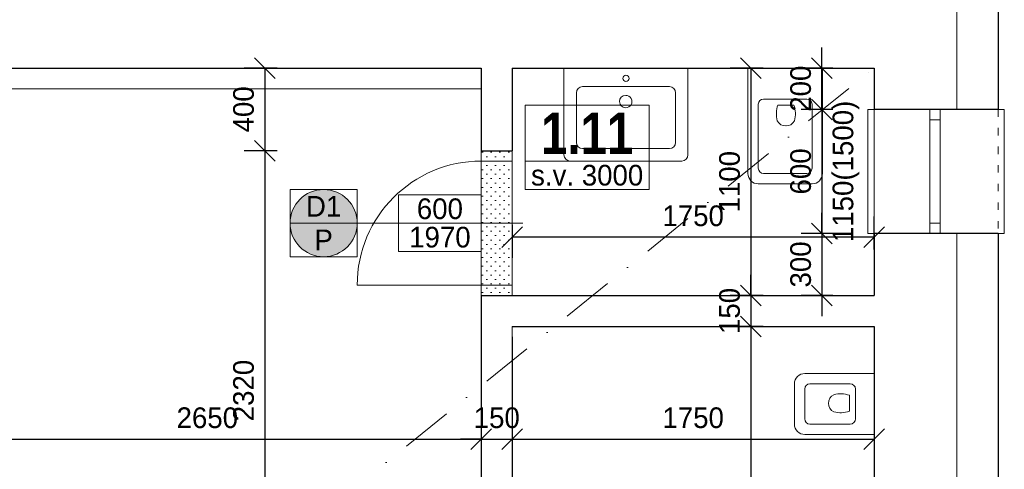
# Model space of a CAD drawing. Header units: millimetres. Extents: x -65956 to 5894746, y -14679 to 163521.
# Tile 36 of 89: x -40239 to -35476, y 32586 to 34761. Entities that reach past the tile are written whole.
import ezdxf

# ---------------------------------------------------------------- set-up
doc = ezdxf.new("R2010")
doc.units = ezdxf.units.MM
doc.linetypes.add('__$$DASHDOT$$', pattern=[10.01, 5, -2.5, 0.01, -2.5])
doc.linetypes.add('ACAD_ISO03W100', pattern=[30, 12, -18])
doc.layers.get('0').update_dxf_attribs({"lineweight": 5})
doc.layers.get('Defpoints').update_dxf_attribs({"color": 2, "lineweight": 30})
doc.layers.add('- pomocna', color=232, linetype='Continuous', lineweight=0, plot=False)
for name, color, linetype, lineweight in [('- zariadenie', 30, 'Continuous', 0), ('H popisky', 30, 'Continuous', 25), ('H stavba', 82, 'Continuous', 30), ('KOTY', 51, 'Continuous', 5), ('m_popis', 7, 'Continuous', 0), ('otvor', 163, 'Continuous', 5), ('RE-nove', 10, 'Continuous', 0), ('Tč stavba', 7, 'ACAD_ISO03W100', 5), ('VT kóty', 51, 'Continuous', 5), ('VT sanita', 210, 'Continuous', 5)]:
    doc.layers.add(name, color=color, linetype=linetype, lineweight=lineweight)
doc.styles.add('1-100_te_2mm_200', font='technic_.ttf', dxfattribs={"height": 200})
doc.styles.add('1-20_ce_5mm_100', font='GOTHIC.TTF', dxfattribs={"height": 100})
doc.styles.add('1-50_ce_2mm_100', font='GOTHIC.TTF', dxfattribs={"height": 100})
doc.dimstyles.new('technic_1-100', dxfattribs={"dimtxt": 200, "dimasz": 240, "dimexe": 300, "dimexo": 200, "dimgap": 100, "dimtad": 1, "dimdec": 1, "dimrnd": 0.5, "dimtxsty": '1-100_te_2mm_200', "dimblk": 'OBLIQUE', "dimcen": 2.5, "dimclrd": 256, "dimclrt": 256, "dimadec": 0, "dimazin": 0, "dimtfac": 1, "dimtdec": 1, "dimtix": 1, "dimtmove": 1, "dimatfit": 3, "dimldrblk": 'OBLIQUE', "dimfxl": 400, "dimfxlon": 1, "dimarcsym": 0})

# ---------------------------------------------------------------- blocks, each defined once
blk = doc.blocks.new('_Oblique')
at = {"color": 0, "linetype": 'ByBlock', "lineweight": -2}
blk.add_line((-0.5, -0.5), (0.5, 0.5), dxfattribs=at)
blk = doc.blocks.new('*D550')
at = {"layer": 'Defpoints', "color": 0, "transparency": 16777216}
for p in [(-37856, 34127), (-37856, 33709.2), (-36106, 33427)]:
    blk.add_point(p, dxfattribs=at)
at = {"layer": 'KOTY', "color": 0, "lineweight": -2, "transparency": 16777216}
for p, q in [((-37856, 33769.2), (-37856, 33609.2)), ((-36106, 33649.2), (-36106, 33809.2))]:
    blk.add_line(p, q, dxfattribs=at)
at = {"layer": 'KOTY', "lineweight": -2, "transparency": 16777216}
blk.add_line((-36106, 33709.2), (-37856, 33709.2), dxfattribs=at)
at = {"layer": 'KOTY', "lineweight": -2, "transparency": 16777216, "xscale": 100, "yscale": 100, "zscale": 100, "rotation": 180}
blk.add_blockref('_Oblique', (-37856, 33709.2), dxfattribs=at)
at = {"layer": 'KOTY', "lineweight": -2, "transparency": 16777216, "xscale": 100, "yscale": 100, "zscale": 100}
blk.add_blockref('_Oblique', (-36106, 33709.2), dxfattribs=at)
at = {"layer": 'KOTY', "transparency": 16777216, "insert": (-36981, 33811.7), "char_height": 100, "attachment_point": 5, "style": '1-20_ce_5mm_100'}
blk.add_mtext('1750', dxfattribs=at)
blk = doc.blocks.new('*D551')
at = {"layer": 'Defpoints', "color": 0, "transparency": 16777216}
for p in [(-36358.2, 34527), (-36106, 34527), (-36106, 34327)]:
    blk.add_point(p, dxfattribs=at)
at = {"layer": 'KOTY', "lineweight": -2, "transparency": 16777216}
for p, q in [((-36358.2, 34527), (-36358.2, 34627)), ((-36358.2, 34327), (-36358.2, 34527)), ((-36358.2, 34327), (-36358.2, 34227))]:
    blk.add_line(p, q, dxfattribs=at)
at = {"layer": 'KOTY', "color": 0, "lineweight": -2, "transparency": 16777216}
for p, q in [((-36306, 34527), (-36458.2, 34527)), ((-36306, 34327), (-36458.2, 34327))]:
    blk.add_line(p, q, dxfattribs=at)
at = {"layer": 'KOTY', "lineweight": -2, "transparency": 16777216, "xscale": 100, "yscale": 100, "zscale": 100}
for p, rotation in [((-36358.2, 34527), 270), ((-36358.2, 34327), 90)]:
    blk.add_blockref('_Oblique', p, dxfattribs=dict(at, rotation=rotation))
at = {"layer": 'KOTY', "transparency": 16777216, "insert": (-36460.7, 34427), "char_height": 100, "attachment_point": 5, "rotation": 90, "style": '1-20_ce_5mm_100'}
blk.add_mtext('200', dxfattribs=at)
blk = doc.blocks.new('*D552')
at = {"layer": 'Defpoints', "color": 0, "transparency": 16777216}
for p in [(-36106, 34327), (-36358.2, 33727), (-36106, 33727)]:
    blk.add_point(p, dxfattribs=at)
at = {"layer": 'KOTY', "lineweight": -2, "transparency": 16777216}
for p, q in [((-36358.2, 34327), (-36358.2, 34427)), ((-36358.2, 34327), (-36358.2, 33727)), ((-36358.2, 33727), (-36358.2, 33627))]:
    blk.add_line(p, q, dxfattribs=at)
at = {"layer": 'KOTY', "color": 0, "lineweight": -2, "transparency": 16777216}
for p, q in [((-36306, 34327), (-36458.2, 34327)), ((-36306, 33727), (-36458.2, 33727))]:
    blk.add_line(p, q, dxfattribs=at)
at = {"layer": 'KOTY', "lineweight": -2, "transparency": 16777216, "xscale": 100, "yscale": 100, "zscale": 100}
for p, rotation in [((-36358.2, 34327), 270), ((-36358.2, 33727), 90)]:
    blk.add_blockref('_Oblique', p, dxfattribs=dict(at, rotation=rotation))
at = {"layer": 'KOTY', "transparency": 16777216, "char_height": 100, "attachment_point": 5, "rotation": 90, "style": '1-20_ce_5mm_100'}
for s, insert in [('1150(1500)', (-36241.5, 34027)), ('600', (-36460.7, 34027))]:
    blk.add_mtext(s, dxfattribs=dict(at, insert=insert))
blk = doc.blocks.new('*D553')
at = {"layer": 'Defpoints', "color": 0, "transparency": 16777216}
for p in [(-36106, 33727), (-36358.2, 33427), (-36106, 33427)]:
    blk.add_point(p, dxfattribs=at)
at = {"layer": 'KOTY', "lineweight": -2, "transparency": 16777216}
for p, q in [((-36358.2, 33727), (-36358.2, 33827)), ((-36358.2, 33727), (-36358.2, 33427)), ((-36358.2, 33427), (-36358.2, 33327))]:
    blk.add_line(p, q, dxfattribs=at)
at = {"layer": 'KOTY', "color": 0, "lineweight": -2, "transparency": 16777216}
for p, q in [((-36306, 33727), (-36458.2, 33727)), ((-36306, 33427), (-36458.2, 33427))]:
    blk.add_line(p, q, dxfattribs=at)
at = {"layer": 'KOTY', "lineweight": -2, "transparency": 16777216, "xscale": 100, "yscale": 100, "zscale": 100}
for p, rotation in [((-36358.2, 33727), 270), ((-36358.2, 33427), 90)]:
    blk.add_blockref('_Oblique', p, dxfattribs=dict(at, rotation=rotation))
at = {"layer": 'KOTY', "transparency": 16777216, "insert": (-36460.7, 33577), "char_height": 100, "attachment_point": 5, "rotation": 90, "style": '1-20_ce_5mm_100'}
blk.add_mtext('300', dxfattribs=at)
blk = doc.blocks.new('sfdgfdgfdg')
at = {"layer": '- zariadenie'}
for p, q in [((1161908.6, -607680.5), (1162418.7, -607680.5)), ((1162418.7, -607680.5), (1162418.7, -608040.5)), ((1161858.6, -607990.5), (1161858.6, -607730.5)), ((1161933.6, -607730.5), (1162243.7, -607730.5)), ((1161908.6, -607965.5), (1161908.6, -607755.5)), ((1162268.7, -607965.5), (1162268.7, -607755.5)), ((1162239.6, -607864), (1162239.6, -607825.3)), ((1162239.6, -607864), (1162239.6, -607902.6)), ((1162243.7, -607990.5), (1161933.6, -607990.5)), ((1162418.7, -608040.5), (1161908.6, -608040.5))]:
    blk.add_line(p, q, dxfattribs=at)
for centre, radius, start, end in [((1161908.6, -607730.5), 50, 90, 180), ((1161933.6, -607755.5), 25, 90, 180), ((1162243.7, -607755.5), 25, 0, 90), ((1162180.5, -607860.5), 41.5, 113.5039, 185.7802), ((1162197.1, -607943.6), 125.7, 70.245, 105.3461), ((1162180.5, -607867.4), 41.5, 174.2198, 246.4961), ((1162197.1, -607784.3), 125.7, 254.654, 289.755), ((1161933.6, -607965.5), 25, 180, 270), ((1162243.7, -607965.5), 25, 270, 0), ((1161908.6, -607990.5), 50, 180, 270)]:
    blk.add_arc(centre, radius, start, end, dxfattribs=at)
blk = doc.blocks.new('u 600x450')
for p, q in [((300, 0), (-300, 0)), ((-300, 0), (-300, -420)), ((300, -420), (300, 0)), ((210, -90), (-210, -90)), ((-240, -120), (-240, -360)), ((240, -360), (240, -120)), ((-210, -390), (210, -390)), ((-270, -450), (270, -450))]:
    blk.add_line(p, q)
blk.add_circle((0, -50), 15)
for centre, start, end in [((-210, -120), 90, 180), ((210, -120), 360, 90), ((-210, -360), 180, 270), ((210, -360), 270, 360), ((-270, -420), 180, 270), ((270, -420), 270, 360)]:
    blk.add_arc(centre, 30, start, end)
for start_param, end_param in [(4.457203, 7.598795), (1.31561, 4.457203)]:
    blk.add_ellipse((-1.3, -162.4), major_axis=(-29, -7.6), ratio=1, start_param=start_param, end_param=end_param)
blk = doc.blocks.new('*D556')
at = {"layer": 'Defpoints', "color": 0, "transparency": 16777216}
for p in [(-36106, 33277), (-37856, 33227), (-36106, 32732.4)]:
    blk.add_point(p, dxfattribs=at)
at = {"layer": 'KOTY', "color": 0, "lineweight": -2, "transparency": 16777216}
for p, q in [((-37856, 32792.4), (-37856, 32632.4)), ((-36106, 32792.4), (-36106, 32632.4))]:
    blk.add_line(p, q, dxfattribs=at)
at = {"layer": 'KOTY', "lineweight": -2, "transparency": 16777216}
blk.add_line((-37856, 32732.4), (-36106, 32732.4), dxfattribs=at)
at = {"layer": 'KOTY', "lineweight": -2, "transparency": 16777216, "xscale": 100, "yscale": 100, "zscale": 100, "rotation": 180}
blk.add_blockref('_Oblique', (-37856, 32732.4), dxfattribs=at)
at = {"layer": 'KOTY', "lineweight": -2, "transparency": 16777216, "xscale": 100, "yscale": 100, "zscale": 100}
blk.add_blockref('_Oblique', (-36106, 32732.4), dxfattribs=at)
at = {"layer": 'KOTY', "transparency": 16777216, "insert": (-36981, 32834.9), "char_height": 100, "attachment_point": 5, "style": '1-20_ce_5mm_100'}
blk.add_mtext('1750', dxfattribs=at)
blk = doc.blocks.new('*D557')
at = {"layer": 'Defpoints', "color": 0, "transparency": 16777216}
for p in [(-36106, 34527), (-36702, 33427), (-36106, 33427)]:
    blk.add_point(p, dxfattribs=at)
at = {"layer": 'KOTY', "color": 0, "lineweight": -2, "transparency": 16777216}
for p, q in [((-36642, 34527), (-36802, 34527)), ((-36642, 33427), (-36802, 33427))]:
    blk.add_line(p, q, dxfattribs=at)
at = {"layer": 'KOTY', "lineweight": -2, "transparency": 16777216}
blk.add_line((-36702, 34527), (-36702, 33427), dxfattribs=at)
at = {"layer": 'KOTY', "lineweight": -2, "transparency": 16777216, "xscale": 100, "yscale": 100, "zscale": 100}
for p, rotation in [((-36702, 34527), 90), ((-36702, 33427), 270)]:
    blk.add_blockref('_Oblique', p, dxfattribs=dict(at, rotation=rotation))
at = {"layer": 'KOTY', "transparency": 16777216, "insert": (-36804.6, 33977), "char_height": 100, "attachment_point": 5, "rotation": 90, "style": '1-20_ce_5mm_100'}
blk.add_mtext('1100', dxfattribs=at)
blk = doc.blocks.new('*D558')
at = {"layer": 'Defpoints', "color": 0, "transparency": 16777216}
for p in [(-36106, 33427), (-36702, 33277), (-36106, 33277)]:
    blk.add_point(p, dxfattribs=at)
at = {"layer": 'KOTY', "lineweight": -2, "transparency": 16777216}
for p, q in [((-36702, 33427), (-36702, 33527)), ((-36702, 33427), (-36702, 33277)), ((-36702, 33277), (-36702, 33177))]:
    blk.add_line(p, q, dxfattribs=at)
at = {"layer": 'KOTY', "color": 0, "lineweight": -2, "transparency": 16777216}
for p, q in [((-36642, 33427), (-36802, 33427)), ((-36642, 33277), (-36802, 33277))]:
    blk.add_line(p, q, dxfattribs=at)
at = {"layer": 'KOTY', "lineweight": -2, "transparency": 16777216, "xscale": 100, "yscale": 100, "zscale": 100}
for p, rotation in [((-36702, 33427), 270), ((-36702, 33277), 90)]:
    blk.add_blockref('_Oblique', p, dxfattribs=dict(at, rotation=rotation))
at = {"layer": 'KOTY', "transparency": 16777216, "insert": (-36804.6, 33352), "char_height": 100, "attachment_point": 5, "rotation": 90, "style": '1-20_ce_5mm_100'}
blk.add_mtext('150', dxfattribs=at)
blk = doc.blocks.new('*D559')
at = {"layer": 'Defpoints', "color": 0, "transparency": 16777216}
for p in [(-36106, 33277), (-37746, 29827), (-36702, 29827)]:
    blk.add_point(p, dxfattribs=at)
at = {"layer": 'KOTY', "color": 0, "lineweight": -2, "transparency": 16777216}
for p, q in [((-36642, 33277), (-36802, 33277)), ((-36762, 29827), (-36602, 29827))]:
    blk.add_line(p, q, dxfattribs=at)
at = {"layer": 'KOTY', "lineweight": -2, "transparency": 16777216}
blk.add_line((-36702, 33277), (-36702, 29827), dxfattribs=at)
at = {"layer": 'KOTY', "lineweight": -2, "transparency": 16777216, "xscale": 100, "yscale": 100, "zscale": 100}
for p, rotation in [((-36702, 33277), 90), ((-36702, 29827), 270)]:
    blk.add_blockref('_Oblique', p, dxfattribs=dict(at, rotation=rotation))
at = {"layer": 'KOTY', "transparency": 16777216, "insert": (-36804.6, 31552), "char_height": 100, "attachment_point": 5, "rotation": 90, "style": '1-20_ce_5mm_100'}
blk.add_mtext('3450', dxfattribs=at)
blk = doc.blocks.new('fdgfdsgdfs')
at = {"layer": '- zariadenie'}
for p, q in [((1096714.8, -605249), (1096519.8, -605249)), ((1096469.8, -605299), (1096469.8, -605634.1)), ((1096689.8, -605299), (1096544.8, -605299)), ((1096764.8, -605634.1), (1096764.8, -605299)), ((1096519.8, -605324), (1096519.8, -605519.1)), ((1096714.8, -605519.1), (1096714.8, -605324)), ((1096689.8, -605544.1), (1096544.8, -605544.1)), ((1096620.8, -605515), (1096582.2, -605515)), ((1096620.8, -605515), (1096659.5, -605515)), ((1096469.8, -605634.1), (1096764.8, -605634.1))]:
    blk.add_line(p, q, dxfattribs=at)
for centre, radius, start, end in [((1096519.8, -605299), 50, 90, 180), ((1096714.8, -605299), 50, 0, 90), ((1096544.8, -605324), 25, 90, 180), ((1096689.8, -605324), 25, 0, 90), ((1096700.5, -605472.5), 125.7, 164.6539, 199.755), ((1096617.4, -605455.8), 41.5, 84.2198, 156.4961), ((1096624.3, -605455.8), 41.5, 23.5039, 95.7802), ((1096541.2, -605472.5), 125.7, 340.245, 15.346), ((1096544.8, -605519.1), 25, 180, 270), ((1096689.8, -605519.1), 25, 270, 0)]:
    blk.add_arc(centre, radius, start, end, dxfattribs=at)
blk = doc.blocks.new('*D561')
at = {"layer": 'Defpoints', "color": 0, "transparency": 16777216}
for p in [(-38006, 34527), (-39052.8, 34127), (-38006, 34127)]:
    blk.add_point(p, dxfattribs=at)
at = {"layer": 'KOTY', "color": 0, "lineweight": -2, "transparency": 16777216}
for p, q in [((-38992.8, 34527), (-39152.8, 34527)), ((-38992.8, 34127), (-39152.8, 34127))]:
    blk.add_line(p, q, dxfattribs=at)
at = {"layer": 'KOTY', "lineweight": -2, "transparency": 16777216}
blk.add_line((-39052.8, 34527), (-39052.8, 34127), dxfattribs=at)
at = {"layer": 'KOTY', "lineweight": -2, "transparency": 16777216, "xscale": 100, "yscale": 100, "zscale": 100}
for p, rotation in [((-39052.8, 34527), 90), ((-39052.8, 34127), 270)]:
    blk.add_blockref('_Oblique', p, dxfattribs=dict(at, rotation=rotation))
at = {"layer": 'KOTY', "transparency": 16777216, "insert": (-39155.4, 34327), "char_height": 100, "attachment_point": 5, "rotation": 90, "style": '1-20_ce_5mm_100'}
blk.add_mtext('400', dxfattribs=at)
blk = doc.blocks.new('*D562')
at = {"layer": 'Defpoints', "color": 0, "transparency": 16777216}
for p in [(-38006, 34127), (-39052.8, 31807), (-38006, 31807)]:
    blk.add_point(p, dxfattribs=at)
at = {"layer": 'KOTY', "color": 0, "lineweight": -2, "transparency": 16777216}
for p, q in [((-38992.8, 34127), (-39152.8, 34127)), ((-38992.8, 31807), (-39152.8, 31807))]:
    blk.add_line(p, q, dxfattribs=at)
at = {"layer": 'KOTY', "lineweight": -2, "transparency": 16777216}
blk.add_line((-39052.8, 34127), (-39052.8, 31807), dxfattribs=at)
at = {"layer": 'KOTY', "lineweight": -2, "transparency": 16777216, "xscale": 100, "yscale": 100, "zscale": 100}
for p, rotation in [((-39052.8, 34127), 90), ((-39052.8, 31807), 270)]:
    blk.add_blockref('_Oblique', p, dxfattribs=dict(at, rotation=rotation))
at = {"layer": 'KOTY', "transparency": 16777216, "insert": (-39155.4, 32967), "char_height": 100, "attachment_point": 5, "rotation": 90, "style": '1-20_ce_5mm_100'}
blk.add_mtext('2320', dxfattribs=at)
blk = doc.blocks.new('*D569')
at = {"layer": 'Defpoints', "color": 0, "transparency": 16777216}
for p in [(-40656, 33527), (-38006, 33427), (-38006, 32732.4)]:
    blk.add_point(p, dxfattribs=at)
at = {"layer": 'KOTY', "color": 0, "lineweight": -2, "transparency": 16777216}
for p, q in [((-40656, 32792.4), (-40656, 32632.4)), ((-38006, 32792.4), (-38006, 32632.4))]:
    blk.add_line(p, q, dxfattribs=at)
at = {"layer": 'KOTY', "lineweight": -2, "transparency": 16777216}
blk.add_line((-40656, 32732.4), (-38006, 32732.4), dxfattribs=at)
at = {"layer": 'KOTY', "lineweight": -2, "transparency": 16777216, "xscale": 100, "yscale": 100, "zscale": 100, "rotation": 180}
blk.add_blockref('_Oblique', (-40656, 32732.4), dxfattribs=at)
at = {"layer": 'KOTY', "lineweight": -2, "transparency": 16777216, "xscale": 100, "yscale": 100, "zscale": 100}
blk.add_blockref('_Oblique', (-38006, 32732.4), dxfattribs=at)
at = {"layer": 'KOTY', "transparency": 16777216, "insert": (-39331, 32834.9), "char_height": 100, "attachment_point": 5, "style": '1-20_ce_5mm_100'}
blk.add_mtext('2650', dxfattribs=at)
blk = doc.blocks.new('*D570')
at = {"layer": 'Defpoints', "color": 0, "transparency": 16777216}
for p in [(-38006, 33427), (-37856, 33227), (-37856, 32732.4)]:
    blk.add_point(p, dxfattribs=at)
at = {"layer": 'KOTY', "color": 0, "lineweight": -2, "transparency": 16777216}
for p, q in [((-38006, 32792.4), (-38006, 32632.4)), ((-37856, 32792.4), (-37856, 32632.4))]:
    blk.add_line(p, q, dxfattribs=at)
at = {"layer": 'KOTY', "lineweight": -2, "transparency": 16777216}
for p, q in [((-38006, 32732.4), (-38106, 32732.4)), ((-38006, 32732.4), (-37856, 32732.4)), ((-37856, 32732.4), (-37756, 32732.4))]:
    blk.add_line(p, q, dxfattribs=at)
at = {"layer": 'KOTY', "lineweight": -2, "transparency": 16777216, "xscale": 100, "yscale": 100, "zscale": 100}
blk.add_blockref('_Oblique', (-38006, 32732.4), dxfattribs=at)
at = {"layer": 'KOTY', "lineweight": -2, "transparency": 16777216, "xscale": 100, "yscale": 100, "zscale": 100, "rotation": 180}
blk.add_blockref('_Oblique', (-37856, 32732.4), dxfattribs=at)
at = {"layer": 'KOTY', "transparency": 16777216, "insert": (-37931, 32834.9), "char_height": 100, "attachment_point": 5, "style": '1-20_ce_5mm_100'}
blk.add_mtext('150', dxfattribs=at)
blk = doc.blocks.new('*T445')
at = {"layer": 'Defpoints', "color": 8, "linetype": 'ByBlock', "lineweight": 0, "transparency": 16777216}
for p, q in [((0, 0), (600, 0)), ((0, 0), (0, -270.7)), ((600, 0), (600, -270.7)), ((0, -270.7), (600, -270.7))]:
    blk.add_line(p, q, dxfattribs=at)
at = {"layer": 'H popisky', "color": 0, "transparency": 16777216, "insert": (300, -135.3), "char_height": 200, "width": 596, "attachment_point": 5, "style": '1-50_ce_2mm_100'}
blk.add_mtext('{\\fTechnicLite|b1|i0|c2|p2;\\C256;1.11}', dxfattribs=at)
blk = doc.blocks.new('*T423')
at = {"layer": 'Defpoints', "color": 8, "linetype": 'ByBlock', "lineweight": 0, "transparency": 16777216}
for p, q in [((0, 274.7), (400, 274.7)), ((0, 0), (0, 274.7)), ((400, 0), (400, 274.7)), ((0, 137.3), (400, 137.3)), ((0, 0), (400, 0))]:
    blk.add_line(p, q, dxfattribs=at)
at = {"layer": 'VT kóty', "color": 0, "transparency": 16777216, "char_height": 100, "width": 396, "attachment_point": 5, "style": '1-50_ce_2mm_100'}
for s, insert in [('600', (200, 206)), ('1970', (200, 68.7))]:
    blk.add_mtext(s, dxfattribs=dict(at, insert=insert))
blk = doc.blocks.new('*T412')
at = {"layer": 'Defpoints', "color": 8, "linetype": 'ByBlock', "lineweight": 0, "transparency": 16777216}
for p, q in [((0, 137.3), (600, 137.3)), ((0, 0), (0, 137.3)), ((600, 0), (600, 137.3)), ((0, 0), (600, 0))]:
    blk.add_line(p, q, dxfattribs=at)
at = {"layer": 'm_popis', "color": 0, "transparency": 16777216, "insert": (300, 68.7), "char_height": 100, "width": 596, "attachment_point": 5, "style": '1-50_ce_2mm_100'}
blk.add_mtext('s.v. 3000', dxfattribs=at)
blk = doc.blocks.new('*T847')
at = {"layer": 'Defpoints', "color": 8, "linetype": 'ByBlock', "lineweight": 0, "transparency": 16777216}
for p, q in [((0, 0), (324.9, 0)), ((0, 0), (0, -324.9)), ((324.9, 0), (324.9, -324.9)), ((0, -162.5), (324.9, -162.5)), ((0, -324.9), (324.9, -324.9))]:
    blk.add_line(p, q, dxfattribs=at)
at = {"layer": 'VT kóty', "color": 0, "transparency": 16777216, "char_height": 100, "width": 320.944, "attachment_point": 5, "style": '1-50_ce_2mm_100'}
for s, insert in [('D1', (162.5, -81.2)), ('P', (162.5, -243.7))]:
    blk.add_mtext(s, dxfattribs=dict(at, insert=insert))

msp = doc.modelspace()

# ---------------------------------------------------------------- hatches: boundary and pattern name
at = {"layer": 'RE-nove'}
h = msp.add_hatch(dxfattribs=at)
h.set_pattern_fill('OMITKA', color=256, scale=30, angle=-270)
h.set_pattern_definition([(135, (-49901.198, -29286.895), (-21.213203, -21.213203), [0, -30])])
h.paths.add_polyline_path([(-37856.01, 33427.05), (-37856.01, 34127.07), (-38006.01, 34127.03), (-38006.01, 33427.01)])
msp.add_hatch(color=256, dxfattribs=at).paths.add_polyline_path([(-38930.95, 33776.91, 1), (-38606.01, 33776.91, 1)])

# ---------------------------------------------------------------- linework, layer by layer
at = {"layer": '- pomocna'}
msp.add_lwpolyline([(-40656.01, 29977.03), (-40356.01, 29977.03), (-40356.01, 29827.03), (-38696.01, 29827.03), (-38696.01, 29977.03), (-38006.01, 29977.03), (-38006.01, 30777.03), (-38806.01, 30777.03), (-38806.01, 30877.03), (-38006.01, 30877.03), (-38006.01, 34527.03), (-40656.01, 34527.03), (-40656.01, 29977.03)], dxfattribs=at)
for points in [[(-36106.01, 33427.03), (-37856.01, 33427.03), (-37856.01, 34527.03), (-36106.01, 34527.03)], [(-37856.01, 29827.03), (-36106.01, 29827.03), (-36106.01, 33277.03), (-37856.01, 33277.03)]]:
    msp.add_lwpolyline(points, close=True, dxfattribs=at)
at = {"linetype": 'Continuous'}
for p, q in [((-35706.01, 38427.03), (-35706.01, 34327.03)), ((-35706.01, 33727.03), (-35706.01, 29427.03))]:
    msp.add_line(p, q, dxfattribs=at)
msp.add_line((-40656.01, 34427.03), (-38006.01, 34427.03))
at = {"layer": 'H stavba'}
for p, q in [((-35506.01, 38427.03), (-35506.01, 34327.03)), ((-40656.01, 34527.03), (-38006.01, 34527.03)), ((-38006.01, 34527.03), (-38006.01, 34127.03)), ((-37856.01, 34527.03), (-36106.01, 34527.03)), ((-37856.01, 34527.03), (-37856.01, 34127.03)), ((-36106.01, 34527.03), (-36106.01, 34327.03)), ((-35506.01, 34327.03), (-36106.01, 34327.03)), ((-38006.01, 34127.03), (-37856.01, 34127.03)), ((-35506.01, 33727.03), (-36106.01, 33727.03)), ((-36106.01, 33727.03), (-36106.01, 33427.03)), ((-35506.01, 33727.03), (-35506.01, 29227.03)), ((-38006.01, 33427.03), (-36106.01, 33427.03)), ((-38006.01, 33427.03), (-38006.01, 31807.03)), ((-37856.01, 33277.03), (-36106.01, 33277.03)), ((-36106.01, 33277.03), (-36106.01, 30177.03)), ((-37856.01, 33227.03), (-37856.01, 31807.03))]:
    msp.add_line(p, q, dxfattribs=at)
at = {"layer": 'otvor'}
for p, q in [((-35836.01, 33727.03), (-35836.01, 34327.03)), ((-35786.01, 33727.03), (-35786.01, 34327.03)), ((-35786.01, 34277.03), (-35836.01, 34277.03)), ((-38006.01, 34127.03), (-38006.01, 33427.03)), ((-37856.01, 34127.03), (-37856.01, 33427.03)), ((-38006.01, 34077.03), (-37856.01, 34077.03)), ((-35786.01, 33777.03), (-35836.01, 33777.03)), ((-38606.01, 33477.03), (-37856.01, 33477.03))]:
    msp.add_line(p, q, dxfattribs=at)
for points in [[(-36106.01, 34327.03), (-36136.01, 34327.03), (-36136.01, 33727.03), (-36106.01, 33727.03)], [(-35506.01, 34327.03), (-35476.01, 34327.03), (-35476.01, 33727.03), (-35506.01, 33727.03)]]:
    msp.add_lwpolyline(points, dxfattribs=at)
msp.add_arc((-38006.01, 33477.03), 600, 90, 180, dxfattribs=at)
at = {"layer": 'Tč stavba', "ltscale": 3}
for p, q in [((-36106.01, 34327.03), (-36106.01, 33727.03)), ((-35506.01, 34327.03), (-35506.01, 33727.03))]:
    msp.add_line(p, q, dxfattribs=at)
at = {"layer": 'VT sanita'}
msp.add_line((-37805.06, 33777.05), (-38606.01, 33776.91), dxfattribs=at)
at = {"layer": 'VT sanita', "linetype": '__$$DASHDOT$$', "ltscale": 50}
msp.add_lwpolyline([(-40656.01, 29977.03), (-38757.52, 32382.64), (-36106.01, 34527.03)], dxfattribs=at)
at = {"layer": 'VT sanita'}
msp.add_circle((-38768.48, 33776.91), 162.47, dxfattribs=at)

# ---------------------------------------------------------------- block references
at = {"layer": '- zariadenie', "linetype": 'Continuous'}
msp.add_blockref('u 600x450', (-37305.97, 34527.03), dxfattribs=at)
at = {"layer": '- zariadenie', "rotation": 90}
msp.add_blockref('sfdgfdgfdg', (-644396.47, -1127891.67), dxfattribs=at)
for name, p in [('*T445', (-37793.71, 34347.2)), ('*T412', (-37793.71, 33939.2)), ('*T847', (-38930.95, 33939.38)), ('*T423', (-38406.01, 33639.69))]:
    msp.add_blockref(name, p)
at = {"layer": 'H stavba', "rotation": 90}
msp.add_blockref('fdgfdsgdfs', (-641740.1, -1063715.3), dxfattribs=at)

# ---------------------------------------------------------------- dimensions: what is measured, and where the dimension line sits
at = {"layer": 'KOTY'}
for base, p1, p2, picture, middle in [((-36358.18, 34527.03), (-36106.01, 34327.03), (-36106.01, 34527.03), '*D551', (-36460.7, 34427.03)), ((-39052.85, 34127.03), (-38006.01, 34527.03), (-38006.01, 34127.03), '*D561', (-39155.37, 34327.03)), ((-36702.05, 33427.03), (-36106.01, 34527.03), (-36106.01, 33427.03), '*D557', (-36804.56, 33977.03)), ((-39052.85, 31807.03), (-38006.01, 34127.03), (-38006.01, 31807.03), '*D562', (-39155.37, 32967.03)), ((-36358.18, 33427.03), (-36106.01, 33727.03), (-36106.01, 33427.03), '*D553', (-36460.7, 33577.03)), ((-36702.05, 33277.03), (-36106.01, 33427.03), (-36106.01, 33277.03), '*D558', (-36804.56, 33352.03)), ((-36702.05, 29827.03), (-36106.01, 33277.03), (-37746.01, 29827.03), '*D559', (-36804.56, 31552.03))]:
    dim = msp.add_linear_dim(base=base, p1=p1, p2=p2, angle=90, dimstyle='technic_1-100', override={"dimtxt": 100, "dimasz": 100, "dimexe": 100, "dimgap": 50, "dimtxsty": '1-20_ce_5mm_100', "dimfxl": 60}, dxfattribs=at)
    dim.commit()
    dim.dimension.update_dxf_attribs({"geometry": picture, "text_midpoint": middle})
dim = msp.add_linear_dim(base=(-36358.18, 33727.03), p1=(-36106.01, 34327.03), p2=(-36106.01, 33727.03), angle=90, text='<>\\X 1150(1500)', dimstyle='technic_1-100', override={"dimtxt": 100, "dimasz": 100, "dimexe": 100, "dimgap": 50, "dimtxsty": '1-20_ce_5mm_100', "dimfxl": 60}, dxfattribs=at)
dim.commit()
dim.dimension.update_dxf_attribs({"geometry": '*D552', "text_midpoint": (-36358.18, 34027.03)})
for base, p1, p2, picture, middle in [((-37856.01, 33709.17), (-36106.01, 33427.03), (-37856.01, 34127.03), '*D550', (-36981.01, 33811.68)), ((-38006.01, 32732.35), (-40656.01, 33527.03), (-38006.01, 33427.03), '*D569', (-39331.01, 32834.87)), ((-37856.01, 32732.35), (-38006.01, 33427.03), (-37856.01, 33227.03), '*D570', (-37931.01, 32834.87)), ((-36106.01, 32732.35), (-37856.01, 33227.03), (-36106.01, 33277.03), '*D556', (-36981.01, 32834.87))]:
    dim = msp.add_linear_dim(base=base, p1=p1, p2=p2, dimstyle='technic_1-100', override={"dimtxt": 100, "dimasz": 100, "dimexe": 100, "dimgap": 50, "dimtxsty": '1-20_ce_5mm_100', "dimfxl": 60}, dxfattribs=at)
    dim.commit()
    dim.dimension.update_dxf_attribs({"geometry": picture, "text_midpoint": middle})

doc.saveas('drawing.dxf')
